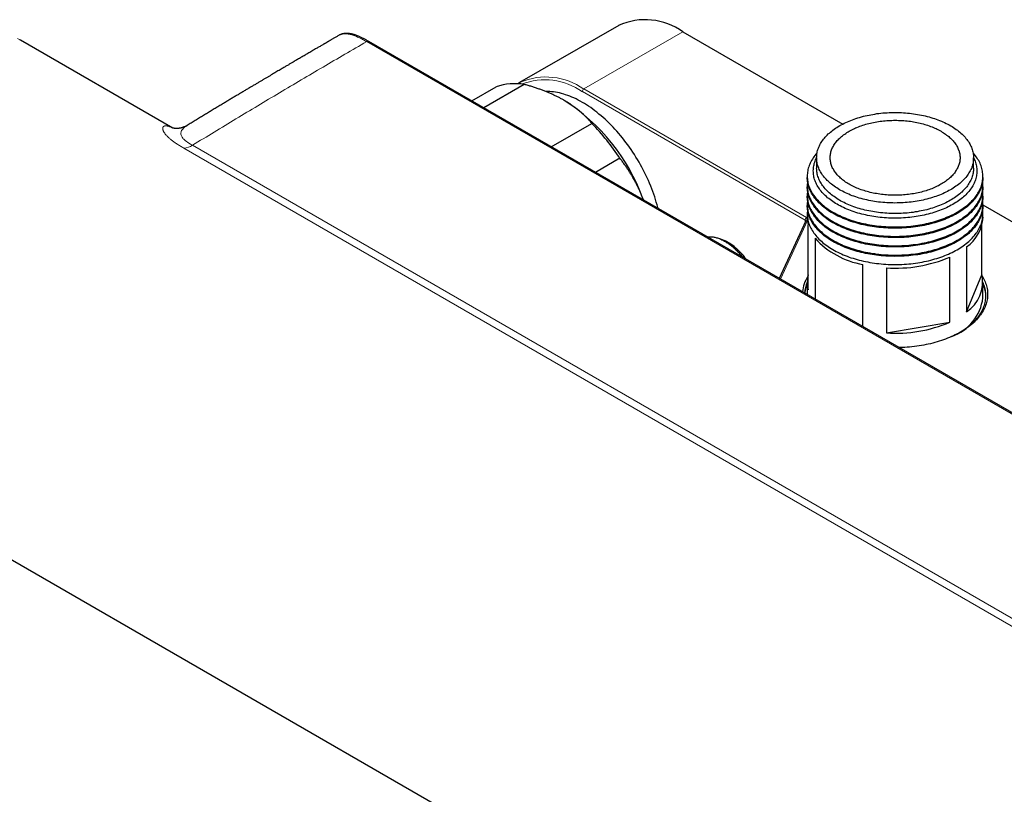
# Model space of a CAD drawing. Header units: millimetres. Extents: x 8 to 754, y 12 to 417.
# Tile 52 of 69: x 560 to 674, y 186 to 276. Entities that reach past the tile are written whole.
import ezdxf

# ---------------------------------------------------------------- set-up
doc = ezdxf.new("R2010")
doc.units = ezdxf.units.MM

msp = doc.modelspace()

# ---------------------------------------------------------------- linework, layer by layer
at = {"color": 7, "linetype": 'Continuous', "lineweight": 30}
for p, q in [((629.41, 275.34), (617.85, 268.67)), ((636.91, 274.6), (655.55, 263.84)), ((559.61, 273.63), (559.53, 273.68)), ((577.38, 263.37), (559.61, 273.63)), ((729.22, 199.03), (600.26, 273.48)), ((600.26, 273.48), (600.26, 273.48)), ((612.29, 266.53), (615.12, 268.17)), ((618.4, 268.46), (613.67, 265.73)), ((621.55, 261.19), (626.28, 263.92)), ((629.56, 259.84), (626.72, 258.2)), ((652.5, 259.91), (652.5, 258.68)), ((670.8, 258.68), (670.8, 259.91)), ((651.4, 257.75), (651.4, 257.6)), ((671.9, 257.6), (671.9, 257.75)), ((651.4, 256.66), (651.4, 256.51)), ((671.9, 256.51), (671.9, 256.66)), ((632.31, 254.98), (632.23, 255.17)), ((632.23, 255.17), (632.31, 254.97)), ((651.4, 255.56), (651.4, 255.42)), ((671.9, 255.42), (671.9, 255.56)), ((651.4, 254.47), (651.4, 254.32)), ((671.9, 254.32), (671.9, 254.47)), ((671.9, 254.4), (683.83, 247.51)), ((651.4, 253.37), (651.4, 252.97)), ((671.9, 252.97), (671.9, 253.37)), ((651.24, 252.54), (648.13, 245.84)), ((651.52, 244.5), (651.52, 252.1)), ((671.79, 246.24), (671.79, 252.1)), ((642.03, 250.13), (641.2, 250.46)), ((652.32, 250.53), (652.32, 243.42)), ((669.98, 249.52), (669.98, 241.92)), ((668.03, 240.74), (668.03, 248.33)), ((657.89, 240.21), (657.89, 247.46)), ((660.64, 247.08), (660.64, 239.48)), ((669.98, 241.92), (671.79, 246.24)), ((651.4, 245.37), (651.4, 243.95)), ((671.9, 243.58), (671.9, 245.37)), ((660.64, 239.48), (668.03, 240.74)), ((533.12, 227.73), (710.03, 125.6))]:
    msp.add_line(p, q, dxfattribs=at)
at = {"color": 252, "linetype": 'Continuous', "lineweight": 0}
for p, q in [((625.34, 267.93), (636.91, 274.6)), ((728.97, 199), (600.01, 273.45)), ((625.34, 267.93), (651.33, 252.92)), ((651.16, 252.62), (625.17, 267.62)), ((707.64, 186.58), (578.68, 261.03)), ((579.68, 261.36), (708.64, 186.91)), ((651.43, 252.57), (648.27, 245.76)), ((651.16, 252.37), (651.16, 252.62))]:
    msp.add_line(p, q, dxfattribs=at)
at = {"color": 252, "linetype": 'Continuous', "lineweight": 0, "flags": 128}
for points in [[(559.53, 273.68), (559.26, 273.82)], [(579.06, 263.68), (579.06, 263.68), (578.9, 263.57), (578.82, 263.52), (578.75, 263.46), (578.64, 263.36), (578.55, 263.26), (578.48, 263.17), (578.42, 263.07), (578.38, 262.98), (578.35, 262.89), (578.34, 262.8), (578.33, 262.72), (578.34, 262.64), (578.36, 262.55), (578.39, 262.47), (578.44, 262.38), (578.49, 262.29), (578.55, 262.21), (578.62, 262.13), (578.69, 262.06), (578.77, 261.99), (578.85, 261.92), (578.98, 261.82), (579.11, 261.72), (579.27, 261.61), (579.44, 261.5), (579.56, 261.43), (579.68, 261.36), (579.68, 261.36), (579.68, 261.36)]]:
    msp.add_lwpolyline(points, dxfattribs=at)
at = {"color": 7, "linetype": 'Continuous', "lineweight": 30, "flags": 128}
for points in [[(617.75, 268.61), (617.84, 268.67), (617.94, 268.72)], [(634, 253.99), (633.98, 254.09), (633.9, 254.41), (633.8, 254.72), (633.71, 255.04), (633.61, 255.35), (633.5, 255.67), (633.38, 255.98), (633.26, 256.3), (633.14, 256.61), (633.01, 256.93), (632.87, 257.24), (632.73, 257.55), (632.58, 257.87), (632.43, 258.18), (632.28, 258.48), (632.11, 258.79), (631.95, 259.09), (631.78, 259.39), (631.6, 259.69), (631.42, 259.99), (631.24, 260.28), (631.05, 260.57), (630.86, 260.85), (630.66, 261.14), (630.46, 261.42), (630.26, 261.69), (630.05, 261.96), (629.84, 262.23), (629.63, 262.49), (629.41, 262.74), (629.19, 263), (628.97, 263.24), (628.75, 263.48), (628.52, 263.72), (628.29, 263.95), (628.06, 264.17), (627.82, 264.39), (627.59, 264.61), (627.35, 264.81), (627.11, 265.01), (626.87, 265.21), (626.63, 265.39), (626.39, 265.57), (626.14, 265.75), (625.9, 265.91), (625.66, 266.07), (625.41, 266.23), (625.17, 266.37), (624.92, 266.51), (624.68, 266.64), (624.43, 266.76), (624.19, 266.88), (623.95, 266.98), (623.71, 267.08), (623.46, 267.17), (623.22, 267.26), (622.99, 267.33), (622.75, 267.4), (622.51, 267.46), (622.28, 267.51), (622.05, 267.55), (621.82, 267.59), (621.59, 267.61), (621.37, 267.63), (621.14, 267.64), (620.92, 267.64), (620.87, 267.64)], [(663.81, 265.04), (664.04, 265.01), (664.27, 264.97), (664.5, 264.93), (664.73, 264.88), (664.95, 264.83), (665.17, 264.78), (665.39, 264.73), (665.61, 264.67), (665.82, 264.61), (666.04, 264.54), (666.24, 264.48), (666.45, 264.41), (666.65, 264.33), (666.85, 264.25), (667.05, 264.17), (667.24, 264.09), (667.43, 264.01), (667.61, 263.92), (667.79, 263.83), (667.97, 263.73), (668.14, 263.63), (668.3, 263.54), (668.47, 263.43), (668.62, 263.33), (668.78, 263.22), (668.92, 263.11), (669.07, 263), (669.21, 262.89), (669.34, 262.78), (669.47, 262.66), (669.59, 262.54), (669.7, 262.42), (669.82, 262.3), (669.92, 262.17), (670.02, 262.05), (670.11, 261.92), (670.2, 261.79), (670.29, 261.66), (670.36, 261.53), (670.43, 261.4), (670.5, 261.26), (670.56, 261.13), (670.61, 261), (670.65, 260.86), (670.69, 260.72), (670.73, 260.59), (670.76, 260.45), (670.78, 260.31), (670.79, 260.17), (670.8, 260.04), (670.8, 259.9), (670.8, 259.76), (670.79, 259.62), (670.77, 259.48), (670.75, 259.34), (670.72, 259.21), (670.69, 259.07), (670.65, 258.93), (670.6, 258.8), (670.55, 258.66), (670.49, 258.53), (670.42, 258.4), (670.35, 258.27), (670.27, 258.13), (670.19, 258), (670.1, 257.88), (670.01, 257.75), (669.91, 257.62), (669.8, 257.5), (669.69, 257.38), (669.57, 257.26), (669.45, 257.14), (669.32, 257.02), (669.19, 256.91), (669.05, 256.79), (668.9, 256.68), (668.75, 256.58), (668.6, 256.47), (668.44, 256.37), (668.28, 256.26), (668.11, 256.16), (667.94, 256.07), (667.76, 255.97), (667.58, 255.88), (667.4, 255.8), (667.21, 255.71), (667.02, 255.63), (666.82, 255.55), (666.62, 255.47), (666.42, 255.4), (666.21, 255.33), (666.01, 255.26), (665.79, 255.2), (665.58, 255.14), (665.36, 255.08), (665.14, 255.02), (664.92, 254.97), (664.69, 254.92), (664.47, 254.88), (664.24, 254.84), (664.01, 254.8), (663.77, 254.77), (663.54, 254.74), (663.3, 254.71), (663.07, 254.69), (662.83, 254.67), (662.59, 254.65), (662.35, 254.64), (662.12, 254.63), (661.88, 254.63), (661.64, 254.62), (661.4, 254.63), (661.16, 254.63), (660.92, 254.64), (660.68, 254.65), (660.44, 254.67), (660.21, 254.69), (659.97, 254.72), (659.73, 254.74), (659.5, 254.77), (659.27, 254.81), (659.04, 254.85), (658.81, 254.89), (658.58, 254.93), (658.36, 254.98), (658.14, 255.03), (657.92, 255.09), (657.7, 255.14), (657.48, 255.21), (657.27, 255.27), (657.06, 255.34), (656.86, 255.41), (656.66, 255.48), (656.46, 255.56), (656.26, 255.64), (656.07, 255.72), (655.88, 255.81), (655.7, 255.9), (655.52, 255.99), (655.34, 256.08), (655.17, 256.18), (655.01, 256.28), (654.84, 256.38), (654.69, 256.48), (654.53, 256.59), (654.38, 256.7), (654.24, 256.81), (654.1, 256.92), (653.97, 257.04), (653.84, 257.16), (653.72, 257.27), (653.6, 257.4), (653.49, 257.52), (653.39, 257.64), (653.29, 257.77), (653.19, 257.89), (653.11, 258.02), (653.02, 258.15), (652.95, 258.28), (652.88, 258.42), (652.81, 258.55), (652.75, 258.68), (652.7, 258.82), (652.65, 258.95), (652.61, 259.09), (652.58, 259.23), (652.55, 259.36), (652.53, 259.5), (652.52, 259.64), (652.51, 259.78), (652.5, 259.92), (652.51, 260.06), (652.52, 260.19), (652.53, 260.33), (652.56, 260.47), (652.58, 260.61), (652.62, 260.74), (652.66, 260.88), (652.71, 261.02), (652.76, 261.15), (652.82, 261.28), (652.89, 261.42), (652.96, 261.55), (653.04, 261.68), (653.12, 261.81), (653.21, 261.94), (653.3, 262.06), (653.4, 262.19), (653.51, 262.31), (653.62, 262.44), (653.74, 262.56), (653.86, 262.68), (653.99, 262.79), (654.12, 262.91), (654.26, 263.02), (654.41, 263.13), (654.55, 263.24), (654.71, 263.35), (654.87, 263.45), (655.03, 263.55), (655.2, 263.65), (655.37, 263.75), (655.54, 263.84), (655.73, 263.93), (655.91, 264.02), (656.1, 264.1), (656.29, 264.19), (656.49, 264.27), (656.69, 264.34), (656.89, 264.42), (657.09, 264.49), (657.3, 264.55), (657.52, 264.62), (657.73, 264.68), (657.95, 264.74), (658.17, 264.79), (658.39, 264.84), (658.62, 264.89), (658.84, 264.93), (659.07, 264.97), (659.3, 265.01), (659.54, 265.05), (659.77, 265.08), (660, 265.1), (660.24, 265.13), (660.48, 265.15), (660.72, 265.16), (660.95, 265.17), (661.19, 265.18), (661.43, 265.19), (661.67, 265.19), (661.91, 265.19), (662.15, 265.18), (662.39, 265.17), (662.63, 265.16), (662.87, 265.14), (663.1, 265.12), (663.34, 265.1), (663.57, 265.07), (663.81, 265.04)], [(663.44, 264.16), (663.63, 264.13), (663.82, 264.1), (664.01, 264.06), (664.2, 264.03), (664.38, 263.99), (664.57, 263.94), (664.75, 263.9), (664.93, 263.85), (665.11, 263.8), (665.28, 263.75), (665.45, 263.69), (665.62, 263.63), (665.79, 263.57), (665.96, 263.51), (666.12, 263.44), (666.28, 263.37), (666.43, 263.3), (666.58, 263.23), (666.73, 263.15), (666.88, 263.07), (667.02, 262.99), (667.16, 262.91), (667.29, 262.83), (667.42, 262.74), (667.55, 262.65), (667.67, 262.56), (667.79, 262.47), (667.91, 262.38), (668.02, 262.28), (668.12, 262.18), (668.22, 262.09), (668.32, 261.99), (668.41, 261.88), (668.5, 261.78), (668.58, 261.68), (668.66, 261.57), (668.73, 261.47), (668.8, 261.36), (668.86, 261.25), (668.92, 261.14), (668.98, 261.03), (669.02, 260.92), (669.07, 260.81), (669.11, 260.7), (669.14, 260.58), (669.17, 260.47), (669.19, 260.36), (669.21, 260.24), (669.22, 260.13), (669.23, 260.01), (669.23, 259.9), (669.23, 259.78), (669.22, 259.67), (669.2, 259.56), (669.19, 259.44), (669.16, 259.33), (669.13, 259.21), (669.1, 259.1), (669.06, 258.99), (669.02, 258.88), (668.97, 258.77), (668.91, 258.66), (668.85, 258.55), (668.79, 258.44), (668.72, 258.33), (668.65, 258.23), (668.57, 258.12), (668.49, 258.02), (668.4, 257.91), (668.3, 257.81), (668.21, 257.71), (668.11, 257.62), (668, 257.52), (667.89, 257.42), (667.77, 257.33), (667.66, 257.24), (667.53, 257.15), (667.41, 257.06), (667.27, 256.97), (667.14, 256.89), (667, 256.81), (666.86, 256.73), (666.71, 256.65), (666.56, 256.58), (666.41, 256.5), (666.25, 256.43), (666.1, 256.36), (665.93, 256.3), (665.77, 256.24), (665.6, 256.17), (665.43, 256.12), (665.26, 256.06), (665.08, 256.01), (664.9, 255.96), (664.72, 255.91), (664.54, 255.86), (664.36, 255.82), (664.17, 255.78), (663.98, 255.75), (663.79, 255.71), (663.6, 255.68), (663.41, 255.65), (663.22, 255.63), (663.02, 255.61), (662.83, 255.59), (662.63, 255.57), (662.43, 255.56), (662.23, 255.55), (662.04, 255.54), (661.84, 255.54), (661.64, 255.53), (661.44, 255.54), (661.24, 255.54), (661.05, 255.55), (660.85, 255.56), (660.65, 255.57), (660.46, 255.59), (660.26, 255.61), (660.07, 255.63), (659.87, 255.66), (659.68, 255.69), (659.49, 255.72), (659.3, 255.75), (659.11, 255.79), (658.93, 255.83), (658.74, 255.87), (658.56, 255.92), (658.38, 255.96), (658.2, 256.01), (658.03, 256.07), (657.85, 256.12), (657.68, 256.18), (657.52, 256.24), (657.35, 256.31), (657.19, 256.37), (657.03, 256.44), (656.88, 256.51), (656.72, 256.59), (656.58, 256.66), (656.43, 256.74), (656.29, 256.82), (656.15, 256.9), (656.02, 256.99), (655.88, 257.07), (655.76, 257.16), (655.64, 257.25), (655.52, 257.34), (655.4, 257.44), (655.29, 257.53), (655.19, 257.63), (655.09, 257.73), (654.99, 257.83), (654.9, 257.93), (654.81, 258.03), (654.73, 258.14), (654.65, 258.24), (654.58, 258.35), (654.51, 258.46), (654.45, 258.56), (654.39, 258.67), (654.33, 258.78), (654.29, 258.89), (654.24, 259.01), (654.2, 259.12), (654.17, 259.23), (654.14, 259.34), (654.12, 259.46), (654.1, 259.57), (654.09, 259.69), (654.08, 259.8), (654.08, 259.92), (654.08, 260.03), (654.09, 260.14), (654.1, 260.26), (654.12, 260.37), (654.15, 260.49), (654.17, 260.6), (654.21, 260.71), (654.25, 260.82), (654.29, 260.94), (654.34, 261.05), (654.4, 261.16), (654.45, 261.27), (654.52, 261.37), (654.59, 261.48), (654.66, 261.59), (654.74, 261.69), (654.82, 261.8), (654.91, 261.9), (655, 262), (655.1, 262.1), (655.2, 262.2), (655.31, 262.3), (655.42, 262.39), (655.53, 262.48), (655.65, 262.58), (655.78, 262.67), (655.9, 262.75), (656.03, 262.84), (656.17, 262.92), (656.31, 263.01), (656.45, 263.08), (656.6, 263.16), (656.75, 263.24), (656.9, 263.31), (657.05, 263.38), (657.21, 263.45), (657.38, 263.52), (657.54, 263.58), (657.71, 263.64), (657.88, 263.7), (658.05, 263.75), (658.23, 263.81), (658.41, 263.86), (658.59, 263.91), (658.77, 263.95), (658.95, 263.99), (659.14, 264.03), (659.33, 264.07), (659.52, 264.1), (659.71, 264.13), (659.9, 264.16), (660.09, 264.19), (660.29, 264.21), (660.48, 264.23), (660.68, 264.24), (660.88, 264.26), (661.07, 264.27), (661.27, 264.27), (661.47, 264.28), (661.67, 264.28), (661.87, 264.28), (662.07, 264.27), (662.26, 264.27), (662.46, 264.26), (662.66, 264.24), (662.85, 264.22), (663.05, 264.21), (663.24, 264.18), (663.44, 264.16)], [(652.56, 260.48), (652.53, 260.45), (652.41, 260.31), (652.3, 260.17), (652.19, 260.02), (652.09, 259.88), (652, 259.74), (651.91, 259.59), (651.83, 259.44), (651.76, 259.29), (651.69, 259.14), (651.63, 258.99), (651.58, 258.84), (651.53, 258.69), (651.49, 258.53), (651.46, 258.38), (651.44, 258.23), (651.42, 258.07), (651.41, 257.92), (651.4, 257.76), (651.41, 257.61), (651.42, 257.45), (651.43, 257.3), (651.46, 257.14), (651.49, 256.99), (651.53, 256.84), (651.57, 256.68), (651.62, 256.53), (651.68, 256.38), (651.75, 256.23), (651.82, 256.08), (651.9, 255.93), (651.99, 255.79), (652.08, 255.64), (652.18, 255.5), (652.28, 255.35), (652.39, 255.21), (652.51, 255.07), (652.64, 254.94), (652.77, 254.8), (652.9, 254.67), (653.05, 254.54), (653.2, 254.41), (653.35, 254.28), (653.51, 254.16), (653.68, 254.03), (653.85, 253.92), (654.02, 253.8), (654.21, 253.68), (654.39, 253.57), (654.58, 253.47), (654.78, 253.36), (654.98, 253.26), (655.19, 253.16), (655.4, 253.06), (655.61, 252.97), (655.83, 252.88), (656.06, 252.79), (656.28, 252.71), (656.51, 252.63), (656.75, 252.55), (656.98, 252.48), (657.22, 252.41), (657.47, 252.35), (657.71, 252.29), (657.96, 252.23), (658.21, 252.18), (658.47, 252.13), (658.72, 252.08), (658.98, 252.04), (659.24, 252), (659.5, 251.96), (659.77, 251.93), (660.03, 251.91), (660.3, 251.88), (660.56, 251.87), (660.83, 251.85), (661.1, 251.84), (661.37, 251.83), (661.63, 251.83), (661.9, 251.83), (662.17, 251.84), (662.44, 251.85), (662.71, 251.86), (662.97, 251.88), (663.24, 251.9), (663.5, 251.93), (663.77, 251.96), (664.03, 251.99), (664.29, 252.03), (664.55, 252.07), (664.8, 252.12), (665.06, 252.17), (665.31, 252.22), (665.56, 252.28), (665.81, 252.34), (666.05, 252.4), (666.29, 252.47), (666.53, 252.54), (666.76, 252.62), (666.99, 252.7), (667.22, 252.78), (667.44, 252.87), (667.66, 252.96), (667.88, 253.05), (668.09, 253.14), (668.3, 253.24), (668.5, 253.34), (668.7, 253.45), (668.89, 253.56), (669.08, 253.67), (669.26, 253.78), (669.44, 253.9), (669.61, 254.02), (669.77, 254.14), (669.94, 254.26), (670.09, 254.39), (670.24, 254.52), (670.38, 254.65), (670.52, 254.78), (670.65, 254.92), (670.78, 255.05), (670.9, 255.19), (671.01, 255.33), (671.12, 255.47), (671.22, 255.62), (671.31, 255.76), (671.4, 255.91), (671.48, 256.06), (671.55, 256.21), (671.62, 256.36), (671.68, 256.51), (671.73, 256.66), (671.78, 256.81), (671.81, 256.97), (671.85, 257.12), (671.87, 257.27), (671.89, 257.43), (671.9, 257.58), (671.9, 257.74), (671.9, 257.89), (671.89, 258.05), (671.87, 258.2), (671.85, 258.36), (671.82, 258.51), (671.78, 258.66), (671.74, 258.82), (671.68, 258.97), (671.63, 259.12), (671.56, 259.27), (671.49, 259.42), (671.41, 259.57), (671.32, 259.71), (671.23, 259.86), (671.13, 260), (671.03, 260.15), (670.91, 260.29), (670.8, 260.43), (670.75, 260.48)], [(659.41, 253.01), (659.17, 253.05), (658.93, 253.09), (658.69, 253.13), (658.45, 253.18), (658.22, 253.23), (657.99, 253.28), (657.76, 253.34), (657.53, 253.4), (657.31, 253.46), (657.09, 253.53), (656.87, 253.6), (656.65, 253.67), (656.44, 253.75), (656.24, 253.83), (656.03, 253.91), (655.83, 254), (655.64, 254.09), (655.44, 254.18), (655.26, 254.28), (655.07, 254.38), (654.9, 254.48), (654.72, 254.58), (654.55, 254.69), (654.39, 254.79), (654.23, 254.91), (654.07, 255.02), (653.93, 255.14), (653.78, 255.25), (653.64, 255.37), (653.51, 255.5), (653.38, 255.62), (653.26, 255.75), (653.15, 255.87), (653.04, 256), (652.93, 256.13), (652.83, 256.27), (652.74, 256.4), (652.66, 256.54), (652.58, 256.67), (652.5, 256.81), (652.43, 256.95), (652.37, 257.09), (652.32, 257.23), (652.27, 257.37), (652.23, 257.51), (652.19, 257.66), (652.16, 257.8), (652.14, 257.94), (652.13, 258.09), (652.12, 258.23), (652.11, 258.37), (652.12, 258.52), (652.13, 258.66), (652.15, 258.81), (652.17, 258.95), (652.2, 259.09), (652.23, 259.24), (652.28, 259.38), (652.33, 259.52), (652.38, 259.66), (652.44, 259.8), (652.5, 259.92)], [(670.8, 259.92), (670.81, 259.92), (670.87, 259.78), (670.94, 259.64), (670.99, 259.5), (671.04, 259.36), (671.08, 259.21), (671.12, 259.07), (671.14, 258.93), (671.17, 258.79), (671.18, 258.64), (671.19, 258.5), (671.19, 258.35), (671.19, 258.21), (671.18, 258.06), (671.16, 257.92), (671.14, 257.78), (671.11, 257.63), (671.07, 257.49), (671.03, 257.35), (670.98, 257.21), (670.93, 257.07), (670.86, 256.93), (670.8, 256.79), (670.72, 256.65), (670.64, 256.52), (670.55, 256.38), (670.46, 256.25), (670.36, 256.11), (670.26, 255.98), (670.15, 255.85), (670.03, 255.73), (669.91, 255.6), (669.78, 255.48), (669.65, 255.36), (669.51, 255.24), (669.36, 255.12), (669.21, 255), (669.06, 254.89), (668.9, 254.78), (668.73, 254.67), (668.56, 254.57), (668.39, 254.46), (668.21, 254.36), (668.02, 254.26), (667.84, 254.17), (667.64, 254.08), (667.45, 253.99), (667.25, 253.9), (667.04, 253.82), (666.84, 253.74), (666.62, 253.66), (666.41, 253.59), (666.19, 253.52), (665.97, 253.45), (665.75, 253.39), (665.52, 253.33), (665.29, 253.27), (665.06, 253.22), (664.82, 253.17), (664.59, 253.12), (664.35, 253.08), (664.11, 253.04), (663.86, 253.01), (663.62, 252.97), (663.38, 252.95), (663.13, 252.92), (662.88, 252.9), (662.63, 252.89), (662.38, 252.87), (662.14, 252.86), (661.89, 252.86), (661.64, 252.86), (661.39, 252.86), (661.14, 252.86), (660.89, 252.87), (660.64, 252.89), (660.39, 252.9), (660.14, 252.93), (659.9, 252.95), (659.65, 252.98), (659.41, 253.01)], [(670.8, 258.68), (670.8, 258.67), (670.8, 258.53), (670.79, 258.4), (670.77, 258.26), (670.75, 258.12), (670.72, 257.98), (670.69, 257.85), (670.65, 257.71), (670.6, 257.57), (670.55, 257.44), (670.49, 257.31), (670.42, 257.17), (670.35, 257.04), (670.27, 256.91), (670.19, 256.78), (670.1, 256.65), (670.01, 256.52), (669.91, 256.4), (669.8, 256.28), (669.69, 256.15), (669.57, 256.03), (669.45, 255.91), (669.32, 255.8), (669.19, 255.68), (669.05, 255.57), (668.9, 255.46), (668.75, 255.35), (668.6, 255.24), (668.44, 255.14), (668.28, 255.04), (668.11, 254.94), (667.94, 254.84), (667.76, 254.75), (667.58, 254.66), (667.4, 254.57), (667.21, 254.49), (667.02, 254.4), (666.82, 254.32), (666.62, 254.25), (666.42, 254.17), (666.21, 254.1), (666.01, 254.04), (665.79, 253.97), (665.58, 253.91), (665.36, 253.85), (665.14, 253.8), (664.92, 253.75), (664.69, 253.7), (664.47, 253.66), (664.24, 253.61), (664.01, 253.58), (663.77, 253.54), (663.54, 253.51), (663.3, 253.49), (663.07, 253.46), (662.83, 253.44), (662.59, 253.43), (662.35, 253.42), (662.12, 253.41), (661.88, 253.4), (661.64, 253.4), (661.4, 253.4), (661.16, 253.41), (660.92, 253.42), (660.68, 253.43), (660.44, 253.45), (660.21, 253.47), (659.97, 253.49), (659.73, 253.52), (659.5, 253.55), (659.27, 253.58), (659.04, 253.62), (658.81, 253.66), (658.58, 253.71), (658.36, 253.75), (658.14, 253.81), (657.92, 253.86), (657.7, 253.92), (657.48, 253.98), (657.27, 254.04), (657.06, 254.11), (656.86, 254.18), (656.66, 254.26), (656.46, 254.33), (656.26, 254.41), (656.07, 254.5), (655.88, 254.58), (655.7, 254.67), (655.52, 254.76), (655.34, 254.86), (655.17, 254.95), (655.01, 255.05), (654.84, 255.16), (654.69, 255.26), (654.53, 255.37), (654.38, 255.47), (654.24, 255.59), (654.1, 255.7), (653.97, 255.81), (653.84, 255.93), (653.72, 256.05), (653.6, 256.17), (653.49, 256.29), (653.39, 256.42), (653.29, 256.54), (653.19, 256.67), (653.11, 256.8), (653.02, 256.93), (652.95, 257.06), (652.88, 257.19), (652.81, 257.32), (652.75, 257.46), (652.7, 257.59), (652.65, 257.73), (652.61, 257.87), (652.58, 258), (652.55, 258.14), (652.53, 258.28), (652.52, 258.42), (652.51, 258.55), (652.5, 258.68)], [(659.24, 251.85), (658.98, 251.89), (658.72, 251.93), (658.47, 251.98), (658.21, 252.03), (657.96, 252.08), (657.71, 252.14), (657.47, 252.2), (657.22, 252.27), (656.98, 252.34), (656.75, 252.41), (656.51, 252.49), (656.28, 252.56), (656.06, 252.65), (655.83, 252.73), (655.61, 252.82), (655.4, 252.92), (655.19, 253.01), (654.98, 253.11), (654.78, 253.21), (654.58, 253.32), (654.39, 253.43), (654.21, 253.54), (654.02, 253.65), (653.85, 253.77), (653.68, 253.89), (653.51, 254.01), (653.35, 254.14), (653.2, 254.26), (653.05, 254.39), (652.9, 254.52), (652.77, 254.66), (652.64, 254.79), (652.51, 254.93), (652.39, 255.07), (652.28, 255.21), (652.18, 255.35), (652.08, 255.49), (651.99, 255.64), (651.9, 255.79), (651.82, 255.93), (651.75, 256.08), (651.68, 256.23), (651.62, 256.38), (651.57, 256.54), (651.53, 256.69), (651.49, 256.84), (651.46, 257), (651.43, 257.15), (651.42, 257.31), (651.41, 257.46), (651.4, 257.6)], [(671.9, 257.6), (671.9, 257.59), (671.9, 257.44), (671.89, 257.28), (671.87, 257.13), (671.85, 256.97), (671.81, 256.82), (671.78, 256.67), (671.73, 256.51), (671.68, 256.36), (671.62, 256.21), (671.55, 256.06), (671.48, 255.91), (671.4, 255.76), (671.31, 255.62), (671.22, 255.47), (671.12, 255.33), (671.01, 255.19), (670.9, 255.05), (670.78, 254.91), (670.65, 254.77), (670.52, 254.64), (670.38, 254.5), (670.24, 254.37), (670.09, 254.24), (669.94, 254.12), (669.77, 253.99), (669.61, 253.87), (669.44, 253.75), (669.26, 253.64), (669.08, 253.52), (668.89, 253.41), (668.7, 253.3), (668.5, 253.2), (668.3, 253.1), (668.09, 253), (667.88, 252.9), (667.66, 252.81), (667.44, 252.72), (667.22, 252.64), (666.99, 252.55), (666.76, 252.47), (666.53, 252.4), (666.29, 252.33), (666.05, 252.26), (665.81, 252.19), (665.56, 252.13), (665.31, 252.08), (665.06, 252.02), (664.8, 251.97), (664.55, 251.93), (664.29, 251.89), (664.03, 251.85), (663.77, 251.81), (663.5, 251.78), (663.24, 251.76), (662.97, 251.74), (662.71, 251.72), (662.44, 251.7), (662.17, 251.69), (661.9, 251.69), (661.63, 251.69), (661.37, 251.69), (661.1, 251.7), (660.83, 251.71), (660.56, 251.72), (660.3, 251.74), (660.03, 251.76), (659.77, 251.79), (659.5, 251.82), (659.24, 251.85)], [(651.44, 257.13), (651.42, 256.98), (651.41, 256.82), (651.4, 256.67), (651.41, 256.51), (651.42, 256.36), (651.43, 256.2), (651.46, 256.05), (651.49, 255.89), (651.53, 255.74), (651.57, 255.59), (651.62, 255.44), (651.68, 255.29), (651.75, 255.13), (651.82, 254.99), (651.9, 254.84), (651.99, 254.69), (652.08, 254.55), (652.18, 254.4), (652.28, 254.26), (652.39, 254.12), (652.51, 253.98), (652.64, 253.84), (652.77, 253.71), (652.9, 253.57), (653.05, 253.44), (653.2, 253.31), (653.35, 253.19), (653.51, 253.06), (653.68, 252.94), (653.85, 252.82), (654.02, 252.7), (654.21, 252.59), (654.39, 252.48), (654.58, 252.37), (654.78, 252.27), (654.98, 252.16), (655.19, 252.06), (655.4, 251.97), (655.61, 251.87), (655.83, 251.79), (656.06, 251.7), (656.28, 251.62), (656.51, 251.54), (656.75, 251.46), (656.98, 251.39), (657.22, 251.32), (657.47, 251.25), (657.71, 251.19), (657.96, 251.14), (658.21, 251.08), (658.47, 251.03), (658.72, 250.99), (658.98, 250.94), (659.24, 250.9), (659.5, 250.87), (659.77, 250.84), (660.03, 250.81), (660.3, 250.79), (660.56, 250.77), (660.83, 250.76), (661.1, 250.75), (661.37, 250.74), (661.63, 250.74), (661.9, 250.74), (662.17, 250.75), (662.44, 250.76), (662.71, 250.77), (662.97, 250.79), (663.24, 250.81), (663.5, 250.84), (663.77, 250.87), (664.03, 250.9), (664.29, 250.94), (664.55, 250.98), (664.8, 251.02), (665.06, 251.07), (665.31, 251.13), (665.56, 251.18), (665.81, 251.25), (666.05, 251.31), (666.29, 251.38), (666.53, 251.45), (666.76, 251.53), (666.99, 251.6), (667.22, 251.69), (667.44, 251.77), (667.66, 251.86), (667.88, 251.95), (668.09, 252.05), (668.3, 252.15), (668.5, 252.25), (668.7, 252.36), (668.89, 252.46), (669.08, 252.57), (669.26, 252.69), (669.44, 252.8), (669.61, 252.92), (669.77, 253.04), (669.94, 253.17), (670.09, 253.29), (670.24, 253.42), (670.38, 253.55), (670.52, 253.69), (670.65, 253.82), (670.78, 253.96), (670.9, 254.1), (671.01, 254.24), (671.12, 254.38), (671.22, 254.52), (671.31, 254.67), (671.4, 254.82), (671.48, 254.96), (671.55, 255.11), (671.62, 255.26), (671.68, 255.41), (671.73, 255.57), (671.78, 255.72), (671.81, 255.87), (671.85, 256.03), (671.87, 256.18), (671.89, 256.33), (671.9, 256.49), (671.9, 256.64), (671.9, 256.8), (671.89, 256.95), (671.87, 257.11), (671.87, 257.13)], [(659.24, 250.76), (658.98, 250.8), (658.72, 250.84), (658.47, 250.89), (658.21, 250.94), (657.96, 250.99), (657.71, 251.05), (657.47, 251.11), (657.22, 251.17), (656.98, 251.24), (656.75, 251.32), (656.51, 251.39), (656.28, 251.47), (656.06, 251.55), (655.83, 251.64), (655.61, 251.73), (655.4, 251.82), (655.19, 251.92), (654.98, 252.02), (654.78, 252.12), (654.58, 252.23), (654.39, 252.33), (654.21, 252.45), (654.02, 252.56), (653.85, 252.68), (653.68, 252.8), (653.51, 252.92), (653.35, 253.04), (653.2, 253.17), (653.05, 253.3), (652.9, 253.43), (652.77, 253.56), (652.64, 253.7), (652.51, 253.83), (652.39, 253.97), (652.28, 254.11), (652.18, 254.26), (652.08, 254.4), (651.99, 254.55), (651.9, 254.69), (651.82, 254.84), (651.75, 254.99), (651.68, 255.14), (651.62, 255.29), (651.57, 255.44), (651.53, 255.6), (651.49, 255.75), (651.46, 255.9), (651.43, 256.06), (651.42, 256.21), (651.41, 256.37), (651.4, 256.51)], [(671.9, 256.51), (671.9, 256.5), (671.9, 256.34), (671.89, 256.19), (671.87, 256.03), (671.85, 255.88), (671.81, 255.73), (671.78, 255.57), (671.73, 255.42), (671.68, 255.27), (671.62, 255.12), (671.55, 254.97), (671.48, 254.82), (671.4, 254.67), (671.31, 254.52), (671.22, 254.38), (671.12, 254.24), (671.01, 254.09), (670.9, 253.95), (670.78, 253.81), (670.65, 253.68), (670.52, 253.54), (670.38, 253.41), (670.24, 253.28), (670.09, 253.15), (669.94, 253.02), (669.77, 252.9), (669.61, 252.78), (669.44, 252.66), (669.26, 252.54), (669.08, 252.43), (668.89, 252.32), (668.7, 252.21), (668.5, 252.11), (668.3, 252), (668.09, 251.9), (667.88, 251.81), (667.66, 251.72), (667.44, 251.63), (667.22, 251.54), (666.99, 251.46), (666.76, 251.38), (666.53, 251.3), (666.29, 251.23), (666.05, 251.16), (665.81, 251.1), (665.56, 251.04), (665.31, 250.98), (665.06, 250.93), (664.8, 250.88), (664.55, 250.83), (664.29, 250.79), (664.03, 250.75), (663.77, 250.72), (663.5, 250.69), (663.24, 250.66), (662.97, 250.64), (662.71, 250.62), (662.44, 250.61), (662.17, 250.6), (661.9, 250.59), (661.63, 250.59), (661.37, 250.6), (661.1, 250.6), (660.83, 250.61), (660.56, 250.63), (660.3, 250.64), (660.03, 250.67), (659.77, 250.69), (659.5, 250.72), (659.24, 250.76)], [(651.44, 256.04), (651.42, 255.88), (651.41, 255.73), (651.4, 255.57), (651.41, 255.42), (651.42, 255.26), (651.43, 255.11), (651.46, 254.95), (651.49, 254.8), (651.53, 254.65), (651.57, 254.49), (651.62, 254.34), (651.68, 254.19), (651.75, 254.04), (651.82, 253.89), (651.9, 253.74), (651.99, 253.6), (652.08, 253.45), (652.18, 253.31), (652.28, 253.16), (652.39, 253.02), (652.51, 252.89), (652.64, 252.75), (652.77, 252.61), (652.9, 252.48), (653.05, 252.35), (653.2, 252.22), (653.35, 252.09), (653.51, 251.97), (653.68, 251.85), (653.85, 251.73), (654.02, 251.61), (654.21, 251.5), (654.39, 251.39), (654.58, 251.28), (654.78, 251.17), (654.98, 251.07), (655.19, 250.97), (655.4, 250.87), (655.61, 250.78), (655.83, 250.69), (656.06, 250.6), (656.28, 250.52), (656.51, 250.44), (656.75, 250.37), (656.98, 250.29), (657.22, 250.23), (657.47, 250.16), (657.71, 250.1), (657.96, 250.04), (658.21, 249.99), (658.47, 249.94), (658.72, 249.89), (658.98, 249.85), (659.24, 249.81), (659.5, 249.78), (659.77, 249.75), (660.03, 249.72), (660.3, 249.7), (660.56, 249.68), (660.83, 249.66), (661.1, 249.65), (661.37, 249.65), (661.63, 249.64), (661.9, 249.65), (662.17, 249.65), (662.44, 249.66), (662.71, 249.68), (662.97, 249.69), (663.24, 249.72), (663.5, 249.74), (663.77, 249.77), (664.03, 249.8), (664.29, 249.84), (664.55, 249.88), (664.8, 249.93), (665.06, 249.98), (665.31, 250.03), (665.56, 250.09), (665.81, 250.15), (666.05, 250.22), (666.29, 250.28), (666.53, 250.36), (666.76, 250.43), (666.99, 250.51), (667.22, 250.59), (667.44, 250.68), (667.66, 250.77), (667.88, 250.86), (668.09, 250.96), (668.3, 251.05), (668.5, 251.16), (668.7, 251.26), (668.89, 251.37), (669.08, 251.48), (669.26, 251.59), (669.44, 251.71), (669.61, 251.83), (669.77, 251.95), (669.94, 252.07), (670.09, 252.2), (670.24, 252.33), (670.38, 252.46), (670.52, 252.59), (670.65, 252.73), (670.78, 252.86), (670.9, 253), (671.01, 253.14), (671.12, 253.29), (671.22, 253.43), (671.31, 253.58), (671.4, 253.72), (671.48, 253.87), (671.55, 254.02), (671.62, 254.17), (671.68, 254.32), (671.73, 254.47), (671.78, 254.62), (671.81, 254.78), (671.85, 254.93), (671.87, 255.09), (671.89, 255.24), (671.9, 255.4), (671.9, 255.55), (671.9, 255.7), (671.89, 255.86), (671.87, 256.01), (671.87, 256.04)], [(659.24, 249.66), (658.98, 249.7), (658.72, 249.75), (658.47, 249.79), (658.21, 249.84), (657.96, 249.9), (657.71, 249.95), (657.47, 250.01), (657.22, 250.08), (656.98, 250.15), (656.75, 250.22), (656.51, 250.3), (656.28, 250.38), (656.06, 250.46), (655.83, 250.55), (655.61, 250.64), (655.4, 250.73), (655.19, 250.82), (654.98, 250.92), (654.78, 251.03), (654.58, 251.13), (654.39, 251.24), (654.21, 251.35), (654.02, 251.46), (653.85, 251.58), (653.68, 251.7), (653.51, 251.82), (653.35, 251.95), (653.2, 252.07), (653.05, 252.2), (652.9, 252.33), (652.77, 252.47), (652.64, 252.6), (652.51, 252.74), (652.39, 252.88), (652.28, 253.02), (652.18, 253.16), (652.08, 253.31), (651.99, 253.45), (651.9, 253.6), (651.82, 253.75), (651.75, 253.9), (651.68, 254.05), (651.62, 254.2), (651.57, 254.35), (651.53, 254.5), (651.49, 254.65), (651.46, 254.81), (651.43, 254.96), (651.42, 255.12), (651.41, 255.27), (651.4, 255.42)], [(671.9, 255.42), (671.9, 255.4), (671.9, 255.25), (671.89, 255.09), (671.87, 254.94), (671.85, 254.79), (671.81, 254.63), (671.78, 254.48), (671.73, 254.33), (671.68, 254.17), (671.62, 254.02), (671.55, 253.87), (671.48, 253.72), (671.4, 253.58), (671.31, 253.43), (671.22, 253.28), (671.12, 253.14), (671.01, 253), (670.9, 252.86), (670.78, 252.72), (670.65, 252.58), (670.52, 252.45), (670.38, 252.31), (670.24, 252.18), (670.09, 252.06), (669.94, 251.93), (669.77, 251.8), (669.61, 251.68), (669.44, 251.56), (669.26, 251.45), (669.08, 251.33), (668.89, 251.22), (668.7, 251.12), (668.5, 251.01), (668.3, 250.91), (668.09, 250.81), (667.88, 250.71), (667.66, 250.62), (667.44, 250.53), (667.22, 250.45), (666.99, 250.36), (666.76, 250.29), (666.53, 250.21), (666.29, 250.14), (666.05, 250.07), (665.81, 250.01), (665.56, 249.94), (665.31, 249.89), (665.06, 249.83), (664.8, 249.78), (664.55, 249.74), (664.29, 249.7), (664.03, 249.66), (663.77, 249.63), (663.5, 249.6), (663.24, 249.57), (662.97, 249.55), (662.71, 249.53), (662.44, 249.52), (662.17, 249.51), (661.9, 249.5), (661.63, 249.5), (661.37, 249.5), (661.1, 249.51), (660.83, 249.52), (660.56, 249.53), (660.3, 249.55), (660.03, 249.57), (659.77, 249.6), (659.5, 249.63), (659.24, 249.66)], [(651.44, 254.94), (651.42, 254.79), (651.41, 254.63), (651.4, 254.48), (651.41, 254.32), (651.42, 254.17), (651.43, 254.01), (651.46, 253.86), (651.49, 253.71), (651.53, 253.55), (651.57, 253.4), (651.62, 253.25), (651.68, 253.1), (651.75, 252.95), (651.82, 252.8), (651.9, 252.65), (651.99, 252.5), (652.08, 252.36), (652.18, 252.21), (652.28, 252.07), (652.39, 251.93), (652.51, 251.79), (652.64, 251.65), (652.77, 251.52), (652.9, 251.39), (653.05, 251.25), (653.2, 251.12), (653.35, 251), (653.51, 250.87), (653.68, 250.75), (653.85, 250.63), (654.02, 250.52), (654.21, 250.4), (654.39, 250.29), (654.58, 250.18), (654.78, 250.08), (654.98, 249.97), (655.19, 249.88), (655.4, 249.78), (655.61, 249.69), (655.83, 249.6), (656.06, 249.51), (656.28, 249.43), (656.51, 249.35), (656.75, 249.27), (656.98, 249.2), (657.22, 249.13), (657.47, 249.07), (657.71, 249), (657.96, 248.95), (658.21, 248.89), (658.47, 248.84), (658.72, 248.8), (658.98, 248.75), (659.24, 248.72), (659.5, 248.68), (659.77, 248.65), (660.03, 248.62), (660.3, 248.6), (660.56, 248.58), (660.83, 248.57), (661.1, 248.56), (661.37, 248.55), (661.63, 248.55), (661.9, 248.55), (662.17, 248.56), (662.44, 248.57), (662.71, 248.58), (662.97, 248.6), (663.24, 248.62), (663.5, 248.65), (663.77, 248.68), (664.03, 248.71), (664.29, 248.75), (664.55, 248.79), (664.8, 248.84), (665.06, 248.89), (665.31, 248.94), (665.56, 249), (665.81, 249.06), (666.05, 249.12), (666.29, 249.19), (666.53, 249.26), (666.76, 249.34), (666.99, 249.42), (667.22, 249.5), (667.44, 249.58), (667.66, 249.67), (667.88, 249.77), (668.09, 249.86), (668.3, 249.96), (668.5, 250.06), (668.7, 250.17), (668.89, 250.28), (669.08, 250.39), (669.26, 250.5), (669.44, 250.62), (669.61, 250.73), (669.77, 250.86), (669.94, 250.98), (670.09, 251.11), (670.24, 251.23), (670.38, 251.37), (670.52, 251.5), (670.65, 251.63), (670.78, 251.77), (670.9, 251.91), (671.01, 252.05), (671.12, 252.19), (671.22, 252.34), (671.31, 252.48), (671.4, 252.63), (671.48, 252.78), (671.55, 252.92), (671.62, 253.07), (671.68, 253.23), (671.73, 253.38), (671.78, 253.53), (671.81, 253.68), (671.85, 253.84), (671.87, 253.99), (671.89, 254.15), (671.9, 254.3), (671.9, 254.46), (671.9, 254.61), (671.89, 254.77), (671.87, 254.92), (671.87, 254.94)], [(659.24, 248.57), (658.98, 248.61), (658.72, 248.65), (658.47, 248.7), (658.21, 248.75), (657.96, 248.8), (657.71, 248.86), (657.47, 248.92), (657.22, 248.99), (656.98, 249.05), (656.75, 249.13), (656.51, 249.2), (656.28, 249.28), (656.06, 249.37), (655.83, 249.45), (655.61, 249.54), (655.4, 249.63), (655.19, 249.73), (654.98, 249.83), (654.78, 249.93), (654.58, 250.04), (654.39, 250.15), (654.21, 250.26), (654.02, 250.37), (653.85, 250.49), (653.68, 250.61), (653.51, 250.73), (653.35, 250.85), (653.2, 250.98), (653.05, 251.11), (652.9, 251.24), (652.77, 251.37), (652.64, 251.51), (652.51, 251.65), (652.39, 251.78), (652.28, 251.93), (652.18, 252.07), (652.08, 252.21), (651.99, 252.36), (651.9, 252.5), (651.82, 252.65), (651.75, 252.8), (651.68, 252.95), (651.62, 253.1), (651.57, 253.25), (651.53, 253.41), (651.49, 253.56), (651.46, 253.71), (651.43, 253.87), (651.42, 254.02), (651.41, 254.18), (651.4, 254.32)], [(671.9, 254.32), (671.9, 254.31), (671.9, 254.16), (671.89, 254), (671.87, 253.85), (671.85, 253.69), (671.81, 253.54), (671.78, 253.38), (671.73, 253.23), (671.68, 253.08), (671.62, 252.93), (671.55, 252.78), (671.48, 252.63), (671.4, 252.48), (671.31, 252.34), (671.22, 252.19), (671.12, 252.05), (671.01, 251.9), (670.9, 251.76), (670.78, 251.63), (670.65, 251.49), (670.52, 251.35), (670.38, 251.22), (670.24, 251.09), (670.09, 250.96), (669.94, 250.83), (669.77, 250.71), (669.61, 250.59), (669.44, 250.47), (669.26, 250.35), (669.08, 250.24), (668.89, 250.13), (668.7, 250.02), (668.5, 249.92), (668.3, 249.81), (668.09, 249.72), (667.88, 249.62), (667.66, 249.53), (667.44, 249.44), (667.22, 249.35), (666.99, 249.27), (666.76, 249.19), (666.53, 249.12), (666.29, 249.04), (666.05, 248.98), (665.81, 248.91), (665.56, 248.85), (665.31, 248.79), (665.06, 248.74), (664.8, 248.69), (664.55, 248.64), (664.29, 248.6), (664.03, 248.57), (663.77, 248.53), (663.5, 248.5), (663.24, 248.48), (662.97, 248.45), (662.71, 248.44), (662.44, 248.42), (662.17, 248.41), (661.9, 248.41), (661.63, 248.4), (661.37, 248.41), (661.1, 248.41), (660.83, 248.42), (660.56, 248.44), (660.3, 248.46), (660.03, 248.48), (659.77, 248.51), (659.5, 248.54), (659.24, 248.57)], [(651.44, 253.85), (651.42, 253.69), (651.41, 253.54), (651.4, 253.38), (651.41, 253.23), (651.42, 253.07), (651.43, 252.92), (651.46, 252.77), (651.49, 252.61), (651.53, 252.46), (651.57, 252.31), (651.62, 252.15), (651.68, 252), (651.75, 251.85), (651.82, 251.7), (651.9, 251.56), (651.99, 251.41), (652.08, 251.26), (652.18, 251.12), (652.28, 250.98), (652.39, 250.84), (652.51, 250.7), (652.64, 250.56), (652.77, 250.42), (652.9, 250.29), (653.05, 250.16), (653.2, 250.03), (653.35, 249.9), (653.51, 249.78), (653.68, 249.66), (653.85, 249.54), (654.02, 249.42), (654.21, 249.31), (654.39, 249.2), (654.58, 249.09), (654.78, 248.98), (654.98, 248.88), (655.19, 248.78), (655.4, 248.69), (655.61, 248.59), (655.83, 248.5), (656.06, 248.42), (656.28, 248.33), (656.51, 248.25), (656.75, 248.18), (656.98, 248.11), (657.22, 248.04), (657.47, 247.97), (657.71, 247.91), (657.96, 247.85), (658.21, 247.8), (658.47, 247.75), (658.72, 247.7), (658.98, 247.66), (659.24, 247.62), (659.5, 247.59), (659.77, 247.56), (660.03, 247.53), (660.3, 247.51), (660.56, 247.49), (660.83, 247.47), (661.1, 247.46), (661.37, 247.46), (661.63, 247.46), (661.9, 247.46), (662.17, 247.46), (662.44, 247.47), (662.71, 247.49), (662.97, 247.5), (663.24, 247.53), (663.5, 247.55), (663.77, 247.58), (664.03, 247.62), (664.29, 247.65), (664.55, 247.7), (664.8, 247.74), (665.06, 247.79), (665.31, 247.84), (665.56, 247.9), (665.81, 247.96), (666.05, 248.03), (666.29, 248.1), (666.53, 248.17), (666.76, 248.24), (666.99, 248.32), (667.22, 248.4), (667.44, 248.49), (667.66, 248.58), (667.88, 248.67), (668.09, 248.77), (668.3, 248.87), (668.5, 248.97), (668.7, 249.07), (668.89, 249.18), (669.08, 249.29), (669.26, 249.41), (669.44, 249.52), (669.61, 249.64), (669.77, 249.76), (669.94, 249.89), (670.09, 250.01), (670.24, 250.14), (670.38, 250.27), (670.52, 250.4), (670.65, 250.54), (670.78, 250.68), (670.9, 250.82), (671.01, 250.96), (671.12, 251.1), (671.22, 251.24), (671.31, 251.39), (671.4, 251.53), (671.48, 251.68), (671.55, 251.83), (671.62, 251.98), (671.68, 252.13), (671.73, 252.28), (671.78, 252.44), (671.81, 252.59), (671.85, 252.74), (671.87, 252.9), (671.89, 253.05), (671.9, 253.21), (671.9, 253.36), (671.9, 253.52), (671.89, 253.67), (671.87, 253.83), (671.87, 253.85)], [(671.83, 246.07), (671.83, 246.07), (671.93, 245.91), (672.01, 245.76), (672.09, 245.6), (672.16, 245.44), (672.22, 245.28), (672.27, 245.12), (672.32, 244.96), (672.36, 244.8), (672.4, 244.64), (672.42, 244.47), (672.44, 244.31), (672.45, 244.15), (672.45, 243.98), (672.45, 243.82), (672.44, 243.66), (672.42, 243.5), (672.4, 243.33), (672.36, 243.17), (672.32, 243.01), (672.27, 242.85), (672.22, 242.69), (672.16, 242.53), (672.09, 242.37), (672.01, 242.21), (671.93, 242.06), (671.83, 241.9), (671.74, 241.75), (671.63, 241.6), (671.52, 241.45), (671.4, 241.3), (671.28, 241.15), (671.15, 241.01), (671.01, 240.87), (670.86, 240.73), (670.71, 240.59), (670.55, 240.45), (670.39, 240.32), (670.22, 240.19), (670.05, 240.06), (669.87, 239.94), (669.68, 239.81), (669.49, 239.69), (669.29, 239.58), (669.09, 239.46), (668.88, 239.35), (668.67, 239.24), (668.45, 239.14), (668.23, 239.04), (668, 238.94), (667.77, 238.85), (667.54, 238.76), (667.3, 238.67), (667.05, 238.59), (666.81, 238.51), (666.56, 238.43), (666.3, 238.36), (666.05, 238.29), (665.79, 238.22), (665.52, 238.16), (665.26, 238.11), (664.99, 238.05), (664.72, 238.01), (664.45, 237.96), (664.18, 237.92), (663.9, 237.89), (663.62, 237.85), (663.34, 237.83), (663.06, 237.8), (662.78, 237.78), (662.5, 237.77), (662.22, 237.76), (662.13, 237.76)], [(669.22, 239.54), (669.34, 239.61), (669.53, 239.73), (669.71, 239.85), (669.89, 239.97), (670.06, 240.1), (670.23, 240.22), (670.39, 240.36), (670.54, 240.49), (670.69, 240.62), (670.83, 240.76), (670.97, 240.9), (671.1, 241.04), (671.22, 241.19), (671.34, 241.33), (671.45, 241.48), (671.55, 241.63), (671.65, 241.78), (671.74, 241.93), (671.82, 242.08), (671.89, 242.24), (671.96, 242.39), (672.02, 242.55), (672.08, 242.71), (672.12, 242.86), (672.16, 243.02), (672.2, 243.18), (672.22, 243.34), (672.24, 243.5), (672.25, 243.66), (672.25, 243.82), (672.25, 243.98), (672.24, 244.14), (672.22, 244.3), (672.2, 244.46), (672.16, 244.62), (672.12, 244.78), (672.08, 244.94), (672.02, 245.09), (671.96, 245.25), (671.9, 245.38)]]:
    msp.add_lwpolyline(points, dxfattribs=at)
at = {"color": 7, "linetype": 'Continuous', "lineweight": 30}
for centre, radius, start, end in [((632.51, 268.46), 7.55, 54.4092, 114.2803), ((617.32, 262.02), 6.53, 80.502, 109.7171), ((610.61, 247.19), 23.05, 20.2514, 57.3377), ((607.93, 245.81), 25.77, 32.9651, 44.624), ((654.89, 252.97), 3.49, 180.0729, 194.5032), ((667.39, 253.22), 4.53, 305.004, 356.7412), ((639.22, 244.77), 6.02, 33.2756, 71.7471), ((659.58, 257.14), 9.83, 222.3127, 260.0727), ((661.75, 262.94), 15.91, 266.018, 293.2562), ((654.9, 243.9), 4.06, 147.7328, 174.933), ((654.87, 245.37), 3.46, 165.4587, 194.5413), ((667.65, 245.44), 4.22, 303.5505, 10.9462), ((654.86, 243.78), 3.81, 155.1532, 174.5168), ((654.9, 243.52), 3.85, 155.1996, 170.9429), ((668.5, 243.55), 3.76, 2.2686, 24.9487), ((666.4, 244.28), 5.55, 289.6668, 352.6995), ((661.75, 255.35), 15.91, 266.018, 293.2562)]:
    msp.add_arc(centre, radius, start, end, dxfattribs=at)
at = {"color": 252, "linetype": 'Continuous', "lineweight": 0}
for centre, radius, start, end in [((600.15, 273.25), 0.251, 65.9804, 125.829), ((620.93, 261.74), 7.59, 54.5019, 113.2158), ((620.8, 261.42), 7.58, 54.7939, 110.9625), ((625.55, 267.6), 0.383, 122.4873, 177.5127), ((578.59, 263.02), 1.99, 272.5461, 303.406), ((651.54, 252.6), 0.383, 122.4871, 177.5129), ((651.15, 252.59), 0.384, 47.3853, 60.5382), ((651.1, 252.5), 0.132, 14.0721, 64.7489), ((651.41, 252.45), 0.194, 86.7075, 151.9277)]:
    msp.add_arc(centre, radius, start, end, dxfattribs=at)
at = {"color": 7, "linetype": 'Continuous', "lineweight": 30}
for points, knots in [([(596.8, 274.2), (596.75, 274.17), (596.65, 274.11), (596.5, 274.02), (596.34, 273.93), (596.19, 273.85), (596.05, 273.77), (595.93, 273.69), (595.81, 273.63), (595.71, 273.57), (595.61, 273.51), (595.53, 273.46), (595.46, 273.42), (595.4, 273.39), (595.34, 273.35), (595.29, 273.32), (595.24, 273.29), (595.19, 273.27), (595.14, 273.23), (595.08, 273.2), (595.03, 273.17), (594.94, 273.12), (594.81, 273.05), (594.65, 272.95), (594.48, 272.85), (594.31, 272.75), (594.12, 272.65), (593.85, 272.48), (593.48, 272.27), (593.04, 272.01), (592.6, 271.75), (592.17, 271.5), (591.75, 271.26), (591.43, 271.07), (591.2, 270.93), (591.05, 270.85), (590.91, 270.76), (590.75, 270.67), (590.59, 270.58), (590.42, 270.48), (590.23, 270.36), (590.02, 270.24), (589.78, 270.1), (589.54, 269.96), (589.28, 269.8), (589.01, 269.64), (588.74, 269.48), (588.46, 269.32), (588.17, 269.15), (587.88, 268.98), (587.58, 268.8), (587.26, 268.61), (586.94, 268.42), (586.61, 268.22), (586.27, 268.02), (585.91, 267.81), (585.55, 267.59), (585.19, 267.37), (584.81, 267.15), (584.43, 266.92), (584.03, 266.68), (583.62, 266.43), (583.2, 266.18), (582.77, 265.92), (582.33, 265.66), (581.88, 265.39), (581.43, 265.11), (580.97, 264.84), (580.5, 264.55), (580.01, 264.26), (579.53, 263.97), (579.21, 263.77), (579.06, 263.68)], [0, 0, 0, 0, 0.007505, 0.017122, 0.02612, 0.034497, 0.042256, 0.049395, 0.055914, 0.061814, 0.067095, 0.071756, 0.075798, 0.07922, 0.082023, 0.085002, 0.087851, 0.090745, 0.093683, 0.096667, 0.099695, 0.102785, 0.111749, 0.121396, 0.130587, 0.140322, 0.150601, 0.161387, 0.187043, 0.212216, 0.236906, 0.261113, 0.284836, 0.308077, 0.315794, 0.323643, 0.331917, 0.340618, 0.349746, 0.359301, 0.369284, 0.381929, 0.395199, 0.409093, 0.423613, 0.438757, 0.454526, 0.469966, 0.485961, 0.502511, 0.519616, 0.537277, 0.555492, 0.574262, 0.593587, 0.613467, 0.633902, 0.654511, 0.675655, 0.697334, 0.719548, 0.742715, 0.766436, 0.790712, 0.815541, 0.840924, 0.866393, 0.892396, 0.918933, 0.946004, 0.974178, 1, 1, 1, 1]), ([(600.26, 273.48), (600.21, 273.5), (600.1, 273.56), (599.94, 273.65), (599.78, 273.74), (599.62, 273.82), (599.46, 273.9), (599.3, 273.98), (599.15, 274.04), (599, 274.1), (598.86, 274.16), (598.73, 274.21), (598.6, 274.25), (598.47, 274.29), (598.34, 274.32), (598.22, 274.35), (598.11, 274.37), (598, 274.39), (597.89, 274.4), (597.79, 274.41), (597.7, 274.41), (597.6, 274.41), (597.51, 274.41), (597.42, 274.4), (597.33, 274.39), (597.24, 274.37), (597.16, 274.35), (597.08, 274.32), (597, 274.3), (596.93, 274.26), (596.86, 274.23), (596.82, 274.21), (596.8, 274.2)], [0, 0, 0, 0, 0.0398767, 0.0921851, 0.1382021, 0.1823891, 0.2292977, 0.2741923, 0.3173505, 0.3590478, 0.3995501, 0.4353098, 0.4734372, 0.5102057, 0.5456606, 0.5798859, 0.6129488, 0.6449047, 0.6758025, 0.7022121, 0.7303801, 0.7578761, 0.7849066, 0.8114241, 0.8373958, 0.8628056, 0.8876533, 0.9119528, 0.9357294, 0.9590171, 0.9818569, 1, 1, 1, 1]), ([(617.75, 268.61), (617.73, 268.6), (617.7, 268.58), (617.66, 268.56), (617.63, 268.54)], [0, 0, 0, 0, 0.3050309, 1, 1, 1, 1]), ([(623.05, 266.6), (622.94, 266.66), (622.71, 266.79), (622.37, 266.97), (622.02, 267.14), (621.65, 267.31), (621.28, 267.47), (620.9, 267.63), (620.52, 267.78), (620.12, 267.93), (619.7, 268.07), (619.28, 268.21), (618.84, 268.34), (618.55, 268.42), (618.4, 268.46)], [0, 0, 0, 0, 0.081816, 0.16367, 0.245526, 0.327345, 0.409934, 0.492524, 0.573549, 0.654574, 0.740914, 0.827281, 0.913654, 1, 1, 1, 1]), ([(626.28, 263.92), (626.21, 264), (626.08, 264.15), (625.87, 264.38), (625.65, 264.61), (625.42, 264.84), (625.18, 265.06), (624.93, 265.28), (624.67, 265.49), (624.4, 265.7), (624.11, 265.92), (623.81, 266.13), (623.5, 266.33), (623.24, 266.49), (623.09, 266.57), (623.05, 266.6)], [0, 0, 0, 0, 0.079536, 0.159093, 0.238646, 0.318178, 0.39818, 0.47818, 0.55735, 0.63652, 0.719515, 0.80255, 0.885583, 0.968575, 1, 1, 1, 1]), ([(579.06, 263.68), (579.06, 263.68), (579.03, 263.66), (578.98, 263.63), (578.9, 263.59), (578.82, 263.55), (578.73, 263.51), (578.65, 263.48), (578.57, 263.45), (578.5, 263.42), (578.42, 263.4), (578.35, 263.38), (578.28, 263.37), (578.2, 263.35), (578.13, 263.34), (578.06, 263.33), (578, 263.33), (577.93, 263.32), (577.87, 263.32), (577.82, 263.32), (577.76, 263.32), (577.71, 263.32), (577.66, 263.32), (577.62, 263.33), (577.58, 263.33), (577.54, 263.34), (577.51, 263.34), (577.47, 263.35), (577.45, 263.36), (577.42, 263.36), (577.4, 263.37), (577.38, 263.37), (577.37, 263.38), (577.36, 263.38), (577.35, 263.38), (577.35, 263.38), (577.35, 263.38), (577.35, 263.38)], [0, 0, 0, 0, 0.00025, 0.029046, 0.057706, 0.086225, 0.114599, 0.142828, 0.170917, 0.198875, 0.226717, 0.254409, 0.280642, 0.309743, 0.33868, 0.367502, 0.39624, 0.424929, 0.453608, 0.482312, 0.511081, 0.539963, 0.569008, 0.598266, 0.627789, 0.657631, 0.687844, 0.718481, 0.749592, 0.78123, 0.813443, 0.846281, 0.879789, 0.914012, 0.948992, 0.98477, 1, 1, 1, 1]), ([(632.23, 255.17), (632.21, 255.23), (632.13, 255.43), (632, 255.75), (631.82, 256.15), (631.63, 256.55), (631.44, 256.93), (631.23, 257.31), (631.02, 257.69), (630.8, 258.05), (630.57, 258.41), (630.33, 258.78), (630.08, 259.14), (629.82, 259.49), (629.65, 259.72), (629.56, 259.84)], [0, 0, 0, 0, 0.0340833, 0.1132228, 0.1923969, 0.2715725, 0.3507142, 0.4305461, 0.5103785, 0.5888076, 0.6672374, 0.750413, 0.8336138, 0.9168187, 1, 1, 1, 1]), ([(639.75, 250.68), (639.76, 250.68), (639.83, 250.69), (639.96, 250.7), (640.15, 250.7), (640.34, 250.68), (640.53, 250.65), (640.73, 250.61), (640.93, 250.55), (641.14, 250.48), (641.34, 250.4), (641.55, 250.3), (641.75, 250.19), (641.96, 250.07), (642.17, 249.93), (642.37, 249.79), (642.58, 249.63), (642.78, 249.46), (642.98, 249.28), (643.18, 249.09), (643.37, 248.89), (643.56, 248.68), (643.72, 248.48), (643.83, 248.36), (643.87, 248.3)], [0, 0, 0, 0, 0.009103, 0.056923, 0.104742, 0.152561, 0.200381, 0.2482, 0.296019, 0.343838, 0.391658, 0.439477, 0.487296, 0.535116, 0.582935, 0.630754, 0.678574, 0.726393, 0.774212, 0.822031, 0.869851, 0.91767, 0.965489, 1, 1, 1, 1])]:
    msp.add_open_spline(points, degree=3, knots=knots, dxfattribs=at)
at = {"color": 252, "linetype": 'Continuous', "lineweight": 0}
msp.add_open_spline([(600.01, 273.45), (598.31, 272.47), (594.93, 270.5), (589.84, 267.49), (584.76, 264.45), (581.38, 262.39), (579.68, 261.36)], degree=3, dxfattribs=at)
for points, knots in [([(600.01, 273.45), (600.01, 273.45), (599.93, 273.5), (599.77, 273.58), (599.54, 273.71), (599.31, 273.83), (599.07, 273.94), (598.84, 274.04), (598.61, 274.13), (598.38, 274.21), (598.17, 274.27), (597.99, 274.32), (597.83, 274.34), (597.67, 274.36), (597.52, 274.37), (597.38, 274.37), (597.26, 274.35), (597.17, 274.34), (597.07, 274.32), (596.96, 274.28), (596.87, 274.24), (596.82, 274.21), (596.8, 274.2)], [0, 0, 0, 0, 0.000012, 0.067082, 0.134189, 0.201463, 0.268795, 0.336374, 0.404044, 0.471956, 0.540018, 0.589412, 0.638803, 0.688606, 0.738405, 0.784053, 0.829823, 0.857821, 0.885852, 0.93283, 0.979981, 1, 1, 1, 1]), ([(578.68, 261.03), (578.61, 261.07), (578.47, 261.15), (578.28, 261.27), (578.09, 261.39), (577.9, 261.5), (577.72, 261.62), (577.56, 261.74), (577.39, 261.86), (577.25, 261.97), (577.11, 262.08), (576.99, 262.18), (576.88, 262.29), (576.77, 262.39), (576.68, 262.49), (576.59, 262.58), (576.52, 262.67), (576.45, 262.76), (576.39, 262.85), (576.34, 262.94), (576.3, 263.01), (576.27, 263.08), (576.24, 263.15), (576.23, 263.21), (576.22, 263.26), (576.21, 263.31), (576.21, 263.35), (576.22, 263.39), (576.23, 263.44), (576.25, 263.49), (576.28, 263.53), (576.31, 263.56), (576.34, 263.58), (576.38, 263.6), (576.44, 263.62), (576.53, 263.64), (576.62, 263.63), (576.71, 263.62), (576.79, 263.61), (576.88, 263.59), (576.97, 263.56), (577.06, 263.53), (577.15, 263.49), (577.25, 263.44), (577.33, 263.4), (577.37, 263.38), (577.37, 263.37)], [0, 0, 0, 0, 0.022549, 0.045122, 0.06777, 0.090448, 0.11328, 0.136147, 0.159126, 0.182146, 0.203443, 0.224774, 0.246208, 0.267677, 0.289317, 0.310992, 0.332766, 0.354571, 0.377773, 0.401009, 0.422055, 0.443102, 0.464233, 0.485365, 0.502695, 0.520026, 0.537394, 0.554762, 0.579319, 0.603876, 0.628519, 0.653163, 0.670859, 0.688556, 0.724003, 0.760016, 0.796082, 0.821944, 0.847806, 0.87374, 0.899675, 0.921969, 0.944275, 0.971396, 0.998517, 1, 1, 1, 1])]:
    msp.add_open_spline(points, degree=3, knots=knots, dxfattribs=at)

doc.saveas('drawing.dxf')
